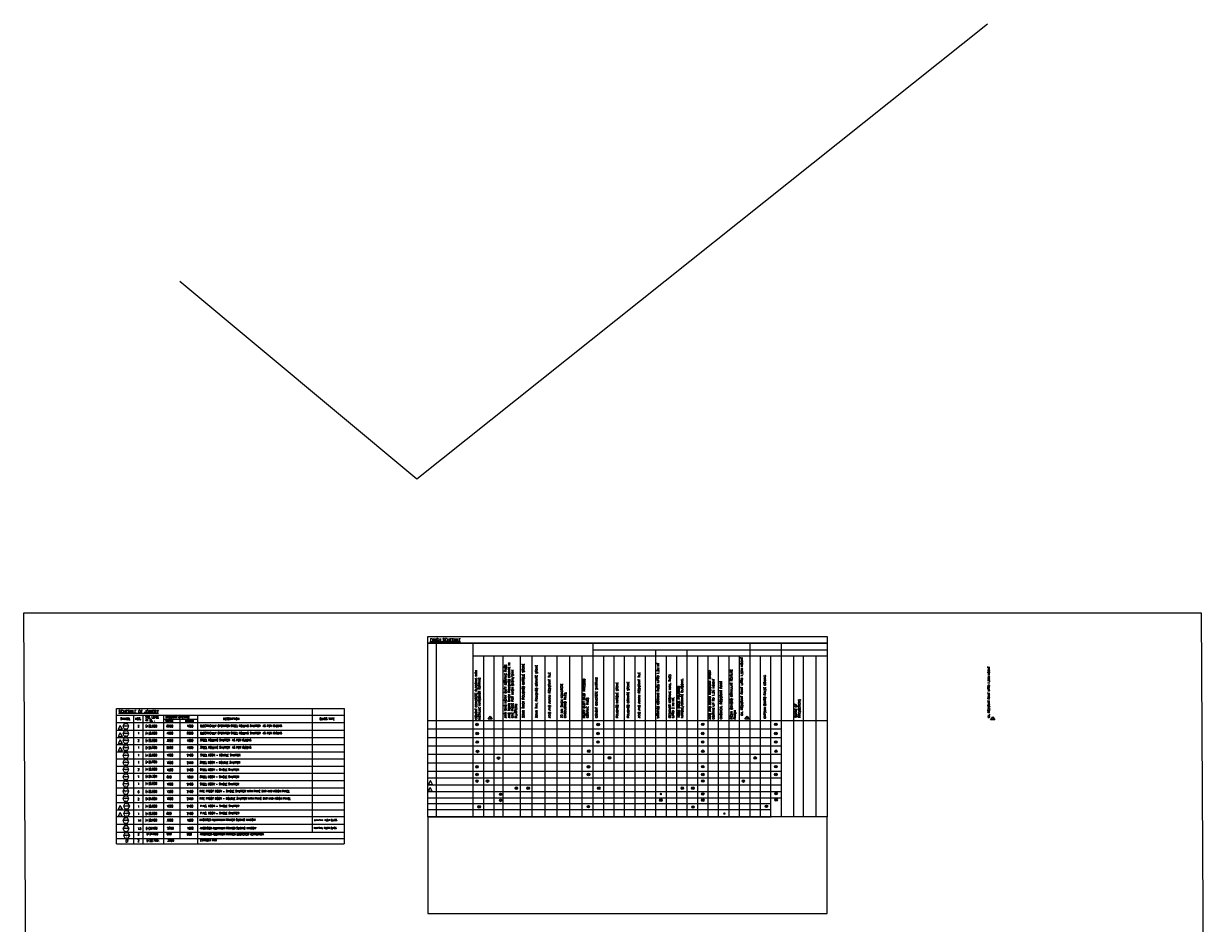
# Model space of a CAD drawing. Extents: x -7650383 to 4934791, y -114316 to 1826789.
# Tile 37 of 131: x 429317 to 599962, y 20376 to 150062. Entities that reach past the tile are written whole.
import ezdxf
from ezdxf.enums import TextEntityAlignment as Align

# ---------------------------------------------------------------- set-up
doc = ezdxf.new("R2010")
doc.units = 0
doc.header["$LTSCALE"] = 800
doc.header["$MEASUREMENT"] = 0
doc.linetypes.add('CENTER', pattern=[2, 1.25, -0.25, 0.25, -0.25])
doc.layers.get('0').update_dxf_attribs({"linetype": 'CONTINUOUS'})
for name, color, linetype, lineweight in [('2CON', 1, 'CONTINUOUS', 13), ('A-WIN TAG', 3, 'CONTINUOUS', 13), ('CLAD-1', 3, 'CONTINUOUS', 15), ('STAIR', 4, 'CONTINUOUS', 13)]:
    doc.layers.add(name, color=color, linetype=linetype, lineweight=lineweight)
for name, color, linetype in [('Rev', 1, 'CONTINUOUS'), ('TEXT', 3, 'CONTINUOUS'), ('WALL', 6, 'CONTINUOUS')]:
    doc.layers.add(name, color=color, linetype=linetype)
doc.styles.add('ROMANC', font='romanc')
doc.styles.get("Standard").update_dxf_attribs({"font": 'ISO9'})

msp = doc.modelspace()

# ---------------------------------------------------------------- hatches: boundary and pattern name
at = {"layer": 'CLAD-1'}
h = msp.add_hatch(color=256, dxfattribs=at)
h.dxf.hatch_style = 1
h.paths.add_polyline_path([(494806.2, 49027.1, 1), (494438.5, 49027.1, 1)])
h = msp.add_hatch(color=256, dxfattribs=at)
h.dxf.hatch_style = 1
h.paths.add_polyline_path([(494835.6, 47740.3, 1), (494467.9, 47740.3, 1)])
h = msp.add_hatch(color=256, dxfattribs=at)
h.dxf.hatch_style = 1
h.paths.add_polyline_path([(512238, 47740.3, 1), (511870.3, 47740.3, 1)])
h = msp.add_hatch(color=256, dxfattribs=at)
h.dxf.hatch_style = 1
h.paths.add_polyline_path([(512252.6, 49027.1, 1), (511884.9, 49027.1, 1)])
h = msp.add_hatch(color=256, dxfattribs=at)
h.dxf.hatch_style = 1
h.paths.add_polyline_path([(527312.2, 47740.3, 1), (526944.5, 47740.3, 1)])
h = msp.add_hatch(color=256, dxfattribs=at)
h.dxf.hatch_style = 1
h.paths.add_polyline_path([(527316.4, 49059.2, 1), (526948.7, 49059.2, 1)])
h = msp.add_hatch(color=256, dxfattribs=at)
h.dxf.hatch_style = 1
h.paths.add_polyline_path([(537845.6, 47740.3, 1), (537477.9, 47740.3, 1)])
h = msp.add_hatch(color=256, dxfattribs=at)
h.dxf.hatch_style = 1
h.paths.add_polyline_path([(537849.7, 49059.2, 1), (537482, 49059.2, 1)])
h = msp.add_hatch(color=256, dxfattribs=at)
h.dxf.hatch_style = 1
h.paths.add_polyline_path([(494835.6, 46520.4, 1), (494467.9, 46520.4, 1)])
h = msp.add_hatch(color=256, dxfattribs=at)
h.dxf.hatch_style = 1
h.paths.add_polyline_path([(512238, 46520.4, 1), (511870.3, 46520.4, 1)])
h = msp.add_hatch(color=256, dxfattribs=at)
h.dxf.hatch_style = 1
h.paths.add_polyline_path([(527312.2, 46520.4, 1), (526944.5, 46520.4, 1)])
h = msp.add_hatch(color=256, dxfattribs=at)
h.dxf.hatch_style = 1
h.paths.add_polyline_path([(537845.6, 46520.4, 1), (537477.9, 46520.4, 1)])
h = msp.add_hatch(color=256, dxfattribs=at)
h.dxf.hatch_style = 1
h.paths.add_polyline_path([(494862.2, 45156.9, 1), (494494.5, 45156.9, 1)])
h = msp.add_hatch(color=256, dxfattribs=at)
h.dxf.hatch_style = 1
h.paths.add_polyline_path([(497888.4, 44195, 1), (497520.7, 44195, 1)])
h = msp.add_hatch(color=256, dxfattribs=at)
h.dxf.hatch_style = 1
h.paths.add_polyline_path([(510896.6, 45200.4, 1), (510528.9, 45200.4, 1)])
h = msp.add_hatch(color=256, dxfattribs=at)
h.dxf.hatch_style = 1
h.paths.add_polyline_path([(513882.3, 44238.6, 1), (513514.6, 44238.6, 1)])
h = msp.add_hatch(color=256, dxfattribs=at)
h.dxf.hatch_style = 1
h.paths.add_polyline_path([(527338.8, 45180.5, 1), (526971.1, 45180.5, 1)])
h = msp.add_hatch(color=256, dxfattribs=at)
h.dxf.hatch_style = 1
h.paths.add_polyline_path([(534863.8, 44218.7, 1), (534496.1, 44218.7, 1)])
h = msp.add_hatch(color=256, dxfattribs=at)
h.dxf.hatch_style = 1
h.paths.add_polyline_path([(537872.2, 45180.5, 1), (537504.5, 45180.5, 1)])
h = msp.add_hatch(color=256, dxfattribs=at)
h.dxf.hatch_style = 1
h.paths.add_polyline_path([(494806.2, 42927.9, 1), (494438.5, 42927.9, 1)])
h = msp.add_hatch(color=256, dxfattribs=at)
h.dxf.hatch_style = 1
h.paths.add_polyline_path([(510858.9, 42927.9, 1), (510491.3, 42927.9, 1)])
h = msp.add_hatch(color=256, dxfattribs=at)
h.dxf.hatch_style = 1
h.paths.add_polyline_path([(527316.4, 42960, 1), (526948.7, 42960, 1)])
h = msp.add_hatch(color=256, dxfattribs=at)
h.dxf.hatch_style = 1
h.paths.add_polyline_path([(537849.7, 42960, 1), (537482, 42960, 1)])
h = msp.add_hatch(color=256, dxfattribs=at)
h.dxf.hatch_style = 1
h.paths.add_polyline_path([(494806.2, 41824.1, 1), (494438.5, 41824.1, 1)])
h = msp.add_hatch(color=256, dxfattribs=at)
h.dxf.hatch_style = 1
h.paths.add_polyline_path([(494806.2, 40878.4, 1), (494438.5, 40878.4, 1)])
h = msp.add_hatch(color=256, dxfattribs=at)
h.dxf.hatch_style = 1
h.paths.add_polyline_path([(496311.4, 40878.4, 1), (495943.7, 40878.4, 1)])
h = msp.add_hatch(color=256, dxfattribs=at)
h.dxf.hatch_style = 1
h.paths.add_polyline_path([(510858.9, 41824.1, 1), (510491.3, 41824.1, 1)])
h = msp.add_hatch(color=256, dxfattribs=at)
h.dxf.hatch_style = 1
h.paths.add_polyline_path([(527316.4, 41824.1, 1), (526948.7, 41824.1, 1)])
h = msp.add_hatch(color=256, dxfattribs=at)
h.dxf.hatch_style = 1
h.paths.add_polyline_path([(527324.3, 40888.8, 1), (526956.6, 40888.8, 1)])
h = msp.add_hatch(color=256, dxfattribs=at)
h.dxf.hatch_style = 1
h.paths.add_polyline_path([(533171.7, 40878.4, 1), (532804, 40878.4, 1)])
h = msp.add_hatch(color=256, dxfattribs=at)
h.dxf.hatch_style = 1
h.paths.add_polyline_path([(537849.7, 41824.1, 1), (537482, 41824.1, 1)])
h = msp.add_hatch(color=256, dxfattribs=at)
h.dxf.hatch_style = 1
h.paths.add_polyline_path([(500472.4, 39861.5, 1), (500104.7, 39861.5, 1)])
h = msp.add_hatch(color=256, dxfattribs=at)
h.dxf.hatch_style = 1
h.paths.add_polyline_path([(502178.3, 39861.5, 1), (501810.6, 39861.5, 1)])
h = msp.add_hatch(color=256, dxfattribs=at)
h.dxf.hatch_style = 1
h.paths.add_polyline_path([(512338.1, 39861.5, 1), (511970.4, 39861.5, 1)])
h = msp.add_hatch(color=256, dxfattribs=at)
h.dxf.hatch_style = 1
h.paths.add_polyline_path([(524376.8, 39861.5, 1), (524009.1, 39861.5, 1)])
h = msp.add_hatch(color=256, dxfattribs=at)
h.dxf.hatch_style = 1
h.paths.add_polyline_path([(525881.7, 39861.5, 1), (525514, 39861.5, 1)])
h = msp.add_hatch(color=256, dxfattribs=at)
h.dxf.hatch_style = 1
h.paths.add_polyline_path([(498204.6, 38978.5, 1), (497836.9, 38978.5, 1)])
h = msp.add_hatch(color=256, dxfattribs=at)
h.dxf.hatch_style = 1
h.paths.add_polyline_path([(498204.6, 38093.2, 1), (497836.9, 38093.2, 1)])
h = msp.add_hatch(color=256, dxfattribs=at)
h.dxf.hatch_style = 1
h.paths.add_polyline_path([(521290.7, 39010.7, 1), (520923, 39010.7, 1)])
h = msp.add_hatch(color=256, dxfattribs=at)
h.dxf.hatch_style = 1
h.paths.add_polyline_path([(521290.7, 38125.3, 1), (520923, 38125.3, 1)])
h = msp.add_hatch(color=256, dxfattribs=at)
h.dxf.hatch_style = 1
h.paths.add_polyline_path([(527316.6, 39010.7, 1), (526948.9, 39010.7, 1)])
h = msp.add_hatch(color=256, dxfattribs=at)
h.dxf.hatch_style = 1
h.paths.add_polyline_path([(527316.6, 38125.3, 1), (526948.9, 38125.3, 1)])
h = msp.add_hatch(color=256, dxfattribs=at)
h.dxf.hatch_style = 1
h.paths.add_polyline_path([(537884.7, 39062.4, 1), (537517, 39062.4, 1)])
h = msp.add_hatch(color=256, dxfattribs=at)
h.dxf.hatch_style = 1
h.paths.add_polyline_path([(537884.7, 38177.1, 1), (537517, 38177.1, 1)])
h = msp.add_hatch(color=256, dxfattribs=at)
h.dxf.hatch_style = 1
h.paths.add_polyline_path([(495103.2, 37173.2, 1), (494735.5, 37173.2, 1)])
h = msp.add_hatch(color=256, dxfattribs=at)
h.dxf.hatch_style = 1
h.paths.add_polyline_path([(510839.5, 37188.9, 1), (510471.8, 37188.9, 1)])
h = msp.add_hatch(color=256, dxfattribs=at)
h.dxf.hatch_style = 1
h.paths.add_polyline_path([(525915.2, 37148.8, 1), (525547.5, 37148.8, 1)])
h = msp.add_hatch(color=256, dxfattribs=at)
h.dxf.hatch_style = 1
h.paths.add_polyline_path([(530429.7, 36196, 1), (530062, 36196, 1)])
h = msp.add_hatch(color=256, dxfattribs=at)
h.dxf.hatch_style = 1
h.paths.add_polyline_path([(536491.1, 37234.9, 1), (536123.4, 37234.9, 1)])

# ---------------------------------------------------------------- linework, layer by layer
for p, q in [((487522.3, 60742.7), (545055.5, 60742.7)), ((545055.5, 60742.7), (487522.3, 60742.7)), ((545055.5, 60742.7), (487522.3, 60742.7)), ((488726.2, 60742.7), (488726.2, 35745.5)), ((494024.1, 60742.7), (494024.1, 35745.5)), ((511321.7, 60742.7), (511321.7, 35745.5)), ((511321.7, 59800.2), (545055.5, 59800.2)), ((511525.7, 58870.2), (494024.1, 58870.2)), ((495529.4, 58870.2), (495529.4, 35745.5)), ((495529.4, 58870.2), (495529.4, 35745.5)), ((495529.4, 58870.2), (495529.4, 35745.5)), ((495529.4, 58870.2), (495529.4, 35745.5)), ((497034.6, 58870.2), (497034.6, 35745.5)), ((497034.6, 58870.2), (497034.6, 35745.5)), ((497034.6, 58870.2), (497034.6, 35745.5)), ((497034.6, 58870.2), (497034.6, 35745.5)), ((498316.7, 58870.2), (498316.7, 35745.5)), ((498316.7, 58870.2), (498316.7, 35745.5)), ((500818.8, 58870.2), (500818.8, 35745.5)), ((502524.8, 58870.2), (502524.8, 35745.5)), ((504409.4, 58870.2), (504409.4, 35745.5)), ((506130, 58870.2), (506130, 35745.5)), ((507920.3, 58870.2), (507920.3, 35745.5)), ((509710.6, 58870.2), (509710.6, 35745.5)), ((545055.5, 58870.2), (511321.7, 58870.2)), ((512827, 58870.2), (512827, 35745.5)), ((512827, 58870.2), (512827, 35745.5)), ((514331.8, 58870.2), (514331.8, 35745.5)), ((514331.8, 58870.2), (514331.8, 35745.5)), ((515836.7, 58870.2), (515836.7, 35745.5)), ((515836.7, 58870.2), (515836.7, 35745.5)), ((517341.5, 58870.2), (517341.5, 35745.5)), ((517341.5, 58870.2), (517341.5, 35745.5)), ((518846.3, 58870.2), (518846.3, 35745.5)), ((521856, 58870.2), (521856, 35745.5)), ((521856, 58870.2), (521856, 35745.5)), ((523360.9, 58870.2), (523360.9, 35745.5)), ((523360.9, 58870.2), (523360.9, 35745.5)), ((526370.3, 58870.2), (526370.3, 35745.5)), ((526370.3, 58870.2), (526370.3, 35745.5)), ((527875.1, 58870.2), (527875.1, 35745.5)), ((527875.1, 58870.2), (527875.1, 35745.5)), ((529379.9, 58870.2), (529379.9, 35745.5)), ((530884.8, 58870.2), (530884.8, 35745.5)), ((532389.6, 58870.2), (532389.6, 35745.5)), ((535398.8, 58870.2), (535398.8, 35745.5)), ((536903.6, 58870.2), (536903.6, 35745.5)), ((540217.3, 58791.1), (540217.3, 35745.5)), ((541592.4, 58791.1), (541592.4, 35745.5)), ((543409.2, 58791.1), (543409.2, 35745.5)), ((543409.2, 58791.1), (543409.2, 35745.5)), ((442708.1, 51358.9), (463423.2, 51358.9)), ((470887.1, 51358.9, 0), (475323, 51358.9, 0)), ((470887.1, 51358.9, 0), (470887.1, 33537.5, 0)), ((475504.7, 51358.9, 0), (475504.7, 33300, 0)), ((442708.1, 50359.1), (470887.1, 50359.1)), ((445156.8, 50359.1), (445156.8, 31857.7, 0)), ((446461.8, 50359.1), (446461.8, 31857.7, 0)), ((449461.8, 50359.1), (449461.8, 31857.7, 0)), ((449461.8, 49819), (454332.5, 49819)), ((451807.6, 49819), (451807.6, 32594.1, 0)), ((454332.5, 50359.1), (454332.5, 31857.7, 0)), ((470887.1, 50359.1, 0), (475504.7, 50359.1, -0.1)), ((487522.3, 49616), (545055.5, 49616)), ((442708.1, 49309.3), (470887.1, 49309.3)), ((442708.1, 48215.2), (475504.7, 48215.2, 0)), ((470887.1, 49309.3, 0), (475504.7, 49309.3, -0.1)), ((487522.3, 48396.2), (538408.5, 48396.2)), ((442708.1, 47180.2), (475504.7, 47180.2, 0)), ((442708.1, 46145.2), (475504.7, 46145.2, 0)), ((487522.3, 47176.3), (538408.5, 47176.3)), ((442708.1, 45110.1), (475504.7, 45110.1, 0)), ((487522.3, 45956.5), (538408.5, 45956.5)), ((487522.3, 44736.6), (538408.5, 44736.6)), ((442708.1, 44075.1), (475504.7, 44075.1, 0)), ((442708.1, 44075.1), (475504.7, 44075.1, 0)), ((442708.1, 44075.1), (475504.7, 44075.1, 0)), ((442708.1, 44075.1), (475504.7, 44075.1, 0)), ((442708.1, 44075.1), (475504.7, 44075.1, 0)), ((442708.1, 43040.1, 0), (475504.7, 43040.1, 0)), ((487522.3, 43516.8), (538408.5, 43516.8)), ((442708.1, 42005.1), (470887.1, 42005.1)), ((442708.1, 42005.1), (475504.7, 42005.1, 0)), ((442708.1, 40970.1), (470887.1, 40970.1)), ((442708.1, 40970.1), (475504.7, 40970.1, 0)), ((487522.3, 42296.9), (538408.5, 42296.9)), ((487535, 41351.3), (538421.1, 41351.3)), ((442708.1, 39905.5, 0), (470887.1, 39905.5, 0)), ((442708.1, 39905.5, 0), (475504.7, 39905.5, 0)), ((487522.3, 39371.7), (538408.5, 39371.7)), ((487535, 40351.3), (538421.1, 40351.3)), ((442708.1, 38855.7, 0), (470887.1, 38855.7, 0)), ((442708.1, 38855.7, 0), (475504.7, 38855.7, 0)), ((442708.1, 37805.9, 0), (470887.1, 37805.9, 0)), ((442708.1, 37805.9, 0), (475504.7, 37805.9, 0)), ((487522.3, 38486.4), (538408.5, 38486.4)), ((487522.3, 37651.1), (536903.6, 37651.1)), ((487522.3, 37651.1), (536903.6, 37651.1)), ((442708.1, 36714.6, 0), (475504.7, 36714.6, 0)), ((487522.3, 36792.2), (536903.6, 36792.2)), ((442708.1, 35763.9, 0), (470887.1, 35763.9, 0)), ((442708.1, 34666.6, 0), (475504.7, 34666.6, 0)), ((470887.1, 35763.9, 0), (475504.7, 35763.9, 0)), ((487522.3, 35745.5), (537014.8, 35745.5)), ((442708.1, 33537.5, 0), (475323, 33537.5, 0)), ((442708.1, 33537.5, 0), (470887.1, 33537.5, 0)), ((442708.1, 33537.5, 0), (475504.7, 33537.5, 0)), ((442708.1, 33537.5, 0), (475504.7, 33537.5, 0)), ((442708.1, 33537.5, 0), (475504.7, 33537.5, 0)), ((442708.1, 32594.1, 0), (470887.1, 32594.1, 0)), ((442708.1, 32594.1, 0), (475504.7, 32594.1, 0)), ((442708.1, 31857.7, 0), (475504.7, 31857.7, 0))]:
    msp.add_line(p, q)
at = {"color": 1}
for p, q in [((511321.7, 60742.7), (511321.7, 35745.5)), ((520351.2, 59800.2), (520351.2, 35745.5)), ((524865.7, 59800.2), (524865.7, 35745.5)), ((533894.5, 60742.7), (533894.5, 35745.5)), ((538408.5, 60742.7), (538408.5, 35745.5)), ((538408.5, 58870.2), (538408.5, 35745.5)), ((538408.5, 58870.2), (538408.5, 35745.5)), ((538408.5, 58870.2), (538408.5, 35745.5)), ((538408.5, 58870.2), (538408.5, 35745.5)), ((538408.5, 58791.1), (538408.5, 35745.5))]:
    msp.add_line(p, q, dxfattribs=at)
msp.add_lwpolyline([(487522.3, 61742.5), (545055.5, 61742.5), (545055.5, 35745.5), (487522.3, 35745.5)], close=True)
for points in [[(442708.1, 31857.7), (442708.1, 51358.9), (475504.7, 51358.9), (475504.7, 31857.7)], [(487522.3, 35745.5), (487522.3, 21771.2), (545055.5, 21771.2), (545055.5, 35745.5)]]:
    msp.add_lwpolyline(points)
at = {"ltscale": 100}
for points in [[(496207, 49800.7), (496522.1, 50241.6), (496809.4, 49801.3), (496207, 49800.7)], [(533221.6, 49800.7), (533536.7, 50241.6), (533824, 49801.3), (533221.6, 49800.7)]]:
    msp.add_lwpolyline(points, dxfattribs=at)
at = {"ltscale": 100, "elevation": 0.1}
msp.add_lwpolyline([(568598.4, 49685.5), (568913.5, 50126.4), (569200.8, 49686.1), (568598.4, 49685.5)], dxfattribs=at)
at = {"layer": '2CON'}
for p, q in [((444484, 48790.5, 0.1), (443584, 48790.5, 0.1)), ((444484, 47755.4, 0.1), (443584, 47755.4, 0.1)), ((444484, 46720.4, 0.1), (443584, 46720.4, 0.1)), ((444484, 45685.4, 0.1), (443584, 45685.4, 0.1)), ((444484, 44568.1, 0.1), (443584, 44568.1, 0.1)), ((444484, 43566.5, 0.1), (443584, 43566.5, 0.1)), ((444484, 42531.5, 0.1), (443584, 42531.5, 0.1)), ((444484, 41496.5, 0.1), (443584, 41496.5, 0.1)), ((444484, 40461.5, 0.1), (443584, 40461.5, 0.1)), ((444484, 39404.9, 0.1), (443584, 39404.9, 0.1)), ((444484, 38356.8, 0.1), (443584, 38356.8, 0.1)), ((444584.6, 37269.7, 0.1), (443684.6, 37269.7, 0.1)), ((444584.6, 36222.3, 0.1), (443684.6, 36222.3, 0.1)), ((444484, 35183.7, 0.1), (443584, 35183.7, 0.1)), ((444493, 34025.7, 0.1), (443593, 34025.7, 0.1)), ((444584.6, 33042.4, 0.1), (443684.6, 33042.4, 0.1))]:
    msp.add_line(p, q, dxfattribs=at)
at = {"layer": 'A-WIN TAG', "elevation": 0.1}
for points in [[(443809, 49180.2), (443584, 48790.5), (443809, 48400.7), (444259, 48400.7), (444484, 48790.5), (444259, 49180.2)], [(443809, 48145.2), (443584, 47755.4), (443809, 47365.7), (444259, 47365.7), (444484, 47755.4), (444259, 48145.2)], [(443809, 47110.1), (443584, 46720.4), (443809, 46330.7), (444259, 46330.7), (444484, 46720.4), (444259, 47110.1)], [(443809, 46075.1), (443584, 45685.4), (443809, 45295.7), (444259, 45295.7), (444484, 45685.4), (444259, 46075.1)], [(443809, 44957.8), (443584, 44568.1), (443809, 44178.4), (444259, 44178.4), (444484, 44568.1), (444259, 44957.8)], [(443809, 43956.2), (443584, 43566.5), (443809, 43176.8), (444259, 43176.8), (444484, 43566.5), (444259, 43956.2)], [(443809, 42921.2), (443584, 42531.5), (443809, 42141.8), (444259, 42141.8), (444484, 42531.5), (444259, 42921.2)], [(443809, 41886.2), (443584, 41496.5), (443809, 41106.8), (444259, 41106.8), (444484, 41496.5), (444259, 41886.2)], [(443809, 40851.2), (443584, 40461.5), (443809, 40071.7), (444259, 40071.7), (444484, 40461.5), (444259, 40851.2)], [(443809, 39794.6), (443584, 39404.9), (443809, 39015.2), (444259, 39015.2), (444484, 39404.9), (444259, 39794.6)], [(443809, 38746.5), (443584, 38356.8), (443809, 37967.1), (444259, 37967.1), (444484, 38356.8), (444259, 38746.5)], [(443909.6, 37659.5), (443684.6, 37269.7), (443909.6, 36880), (444359.6, 36880), (444584.6, 37269.7), (444359.6, 37659.5)], [(443909.6, 36612), (443684.6, 36222.3), (443909.6, 35832.6), (444359.6, 35832.6), (444584.6, 36222.3), (444359.6, 36612)], [(443809, 35573.4), (443584, 35183.7), (443809, 34794), (444259, 34794), (444484, 35183.7), (444259, 35573.4)], [(443818, 34415.4), (443593, 34025.7), (443818, 33635.9), (444268, 33635.9), (444493, 34025.7), (444268, 34415.4)], [(443909.6, 33432.1), (443684.6, 33042.4), (443909.6, 32652.7), (444359.6, 32652.7), (444584.6, 33042.4), (444359.6, 33432.1)]]:
    msp.add_lwpolyline(points, close=True, dxfattribs=at)
at = {"layer": 'CLAD-1'}
for centre in [(494622.3, 49027.1), (494651.8, 47740.3), (512054.1, 47740.3), (512068.7, 49027.1), (527128.4, 47740.3), (527132.5, 49059.2), (537661.7, 47740.3), (537665.9, 49059.2), (494651.8, 46520.4), (512054.1, 46520.4), (527128.4, 46520.4), (537661.7, 46520.4), (494678.3, 45156.9), (497704.6, 44195), (510712.7, 45200.4), (513698.4, 44238.6), (527155, 45180.5), (534680, 44218.7), (537688.3, 45180.5), (494622.3, 42927.9), (510675.1, 42927.9), (527132.5, 42960), (537665.9, 42960), (494622.3, 41824.1), (494622.3, 40878.4), (496127.6, 40878.4), (510675.1, 41824.1), (527132.5, 41824.1), (527140.5, 40888.8), (532987.8, 40878.4), (537665.9, 41824.1), (500288.5, 39861.5), (501994.5, 39861.5), (512154.3, 39861.5), (524193, 39861.5), (525697.8, 39861.5), (498020.7, 38978.5), (498020.7, 38093.2), (521106.8, 38125.3), (527132.8, 39010.7), (527132.8, 38125.3), (537700.8, 39062.4), (537700.8, 38177.1), (494919.3, 37173.2), (510655.7, 37188.9), (525731.3, 37148.8), (536307.2, 37234.9)]:
    msp.add_circle(centre, 183.8, dxfattribs=at)
at = {"layer": 'Rev', "elevation": 0, "flags": 128}
for points in [[(443227.9, 48884.2), (442919.1, 48349.4), (443536.7, 48349.4)], [(443227.9, 47849.2), (442919.1, 47314.3), (443536.7, 47314.3)], [(443227.9, 46814.2), (442919.1, 46279.3), (443536.7, 46279.3)], [(443227.9, 45779.2), (442919.1, 45244.3), (443536.7, 45244.3)]]:
    msp.add_lwpolyline(points, close=True, dxfattribs=at)
at = {"layer": 'Rev', "flags": 128}
for points in [[(487856.7, 39958.2), (487547.9, 39423.3), (488165.5, 39423.3)], [(487894.6, 40942.1), (487585.8, 40407.3), (488203.4, 40407.3)], [(443214.4, 36375.1), (442905.6, 35840.2), (443523.2, 35840.2)], [(443227.9, 37383.6), (442919.1, 36848.8), (443536.7, 36848.8)]]:
    msp.add_lwpolyline(points, close=True, dxfattribs=at)
at = {"layer": 'STAIR'}
for p, q in [((485945.1, 84448.4), (568169.6, 150061.9)), ((451795.4, 112947.2), (485945.1, 84448.4))]:
    msp.add_line(p, q, dxfattribs=at)
at = {"layer": 'WALL'}
msp.add_lwpolyline([(429316.6, 65128.8), (598956, 65128.8), (599961.8, -114315.7), (430322.5, -114315.7)], close=True, dxfattribs=at)

# ---------------------------------------------------------------- texts
at = {"layer": 'A-WIN TAG'}
for s, height, p in [('RS', 250, (444014.3, 48990.4, 0.1)), ('RS', 250, (444014.3, 47955.4, 0.1)), ('1', 250, (444045.5, 48604.6, 0.1)), ('RS', 250, (444014.3, 46920.4, 0.1)), ('3', 250, (444045.5, 46534.6, 0.1)), ('2', 250, (444045.5, 47569.6, 0.1)), ('SD', 250, (444014.3, 44768.1, 0.1)), ('RS', 250, (444014.3, 45885.4, 0.1)), ('4', 250, (444045.5, 45499.5, 0.1)), ('1', 250, (444045.5, 44382.3, 0.1)), ('SD', 250, (444014.3, 43766.5, 0.1)), ('SD', 250, (444014.3, 42731.4, 0.1)), ('2', 250, (444045.5, 43380.6, 0.1)), ('SD', 250, (444014.3, 41696.4, 0.1)), ('5', 250, (444045.5, 41310.6, 0.1)), ('3', 250, (444045.5, 42345.6, 0.1)), ('FPD', 200, (444018.2, 39564.9, 0.1)), ('SD', 250, (444014.3, 40661.4, 0.1)), ('1', 200, (444018.2, 39243.1, 0.1)), ('6', 250, (444045.5, 40275.6, 0.1)), ('FPD', 200, (444018.2, 38516.8, 0.1)), ('2', 200, (444018.2, 38195, 0.1)), ('PD', 200, (444118.8, 37429.7, 0.1)), ('PD', 200, (444118.8, 36382.3, 0.1)), ('2', 200, (444146.2, 36036.5, 0.1)), ('1', 200, (444146.2, 37083.9, 0.1)), ('AW', 250, (444014.3, 35383.6, 0.1)), ('AW', 200, (444027.2, 34185.6, 0.1)), ('1', 250, (444045.5, 34997.8, 0.1)), ('AV', 250, (444118.8, 33202.3, 0.1)), ('2', 200, (444054.6, 33839.8, 0.1)), ('1', 250, (444146.2, 32856.5, 0.1))]:
    msp.add_text(s, height=height, dxfattribs=at).set_placement(p, align=Align.MIDDLE)
at = {"layer": 'TEXT', "linetype": 'CENTER', "style": 'ROMANC'}
for s, p in [('%%UFINISH SCHEDULE', (487832.8, 61441, 0)), ('%%USCHEDULE OF JOINERY', (442969.4, 51096.6, 0))]:
    msp.add_text(s, height=375, dxfattribs=at).set_placement(p, align=Align.TOP_LEFT)
at = {"layer": 'TEXT', "ltscale": 100, "style": 'ROMANC'}
for p in [(496420.2, 49861.4), (533434.9, 49861.4), (568811.6, 49746.2, 0.1)]:
    msp.add_text('1', height=250, dxfattribs=at).set_placement(p)
at = {"layer": 'TEXT', "linetype": 'CENTER', "char_height": 300, "attachment_point": 1, "rotation": 90, "style": 'ROMANC'}
for s, insert, width in [('ANTI SKID HEAVY DUTY CERAMIC TILES AND 18MM THICK POLISHED GRANITE IN ONE PIECE FOR WASH BASIN/SINK PLATFORM', (498585.4, 49984.3), 8885.872), ('ACID AND ALKALI RESISTANT EPOXY COATING UP TO 1.2M HEIGHT', (528019.3, 49796.9), 9073.295), ('CEMENT CONCRETE FLOORING WITH METALLIC HARDENER TOPPING', (494334.9, 49778), 8872.147), ('20MM THICK POLISHED MARBLE STONE', (501145.4, 49984.3), 7685.808), ('20MM THK. POLISHED GRANITE STONE', (503053.2, 49984.3), 7685.808), ('ACID AND ALKALI RESISTANT TILE', (504901.1, 49984.3), 7685.808), ('22 MM THICK CONCRETE CHEQUERED TILES.', (506671, 49984.3), 7685.808), ('HEAVY DUTY DUST PRESSED CERAMIC TILES', (509884, 49984.3), 7685.808), ('ACID AND ALKALI RESISTANT TILE', (517833.2, 49984.3), 7685.808), ('VITRIFIED CERAMIC TILES UPTO 1.2M HT', (520546.1, 49939.8), 7685.808), ('DESIGNER CERAMIC WALL TILES UPTO 2.1M HT.', (522226.8, 50005.4), 7685.808), ('RESIN BONDED GRANULAR TEXTURE FINISH', (531123.7, 49825.6), 8036.206), ('OIL RESISTANT PAINT UPTO 1.50M HEIGHT', (532628.6, 50321.9), 8036.206), ('CEMENT CONCRETE SKIRTING', (511666.5, 49996.4), 7793.511), ('POLISHED MARBLE STONE', (514658.4, 49984.3), 7685.808), ('POLISHED GRANITE STONE', (516241, 49984.3), 7685.808), ('18MM THICK POLISHED MARBLE/GRANITE CLADDING.', (523510.7, 50007.4), 7836.381), ('CHEMICAL RESISTANT PAINT', (529618.9, 49825.6), 7685.808), ('GYPSUM BOARD FALSE CEILING', (535916, 49904.9), 8036.206)]:
    msp.add_mtext(s, dxfattribs=dict(at, insert=insert, width=width))
at = {"layer": 'TEXT', "attachment_point": 1, "rotation": 90, "style": 'ROMANC'}
for s, insert, char_height, width in [('OIL RESISTANT PAINT UPTO 1.50M HEIGHT', (568208, 50016.2, 0.1), 262.5, 9492.44), ('SOFFIT OF\\PPROJECTIONS', (540396.3, 50024.1), 300, 3692.748)]:
    msp.add_mtext(s, dxfattribs=dict(at, insert=insert, char_height=char_height, width=width))
at = {"layer": 'TEXT', "linetype": 'CENTER', "attachment_point": 1, "line_spacing_factor": 0.9, "style": 'ROMANC'}
for s, insert, char_height, width in [('{\\T0.9;SYMBOL}', (443240.3, 50005.4, 0), 300, 10616.837), ('{\\T0.9;NOS.}', (445362.1, 50005.4, 0), 300, 10616.837), ('{\\T0.9;SILL LEVEL\\PAT EL....}', (446842.7, 50249.8, 0), 300, 10616.837), ('{\\T0.9;WIDTH}', (449733.3, 49731.3, 0), 300, 10616.837), ('{\\T0.9;MASONRY OPENING}', (449733.3, 50231.8, 0), 300, 10616.837), ('{\\T0.9;HEIGHT}', (452582.5, 49731.3, 0), 300, 10616.837), ('{\\T0.9;DESCRIPTION}', (458034.6, 50005.4, 0), 300, 10616.837), ('{\\T0.9;GLASS TYPE}', (471924.4, 50005.4, 0.1), 300, 10616.837), ('{\\T0.9;2}', (445723.6, 48959.6, 0), 300, 10616.837), ('{\\T0.9;1}', (445723.6, 47924.6, 0), 300, 10616.837), ('{\\T0.9;(+)0.000}', (446840.4, 48959.6, 0), 300, 10616.837), ('{\\T0.9;(+)0.000}', (446840.4, 47924.6, 0), 300, 10616.837), ('{\\T0.9;4000}', (449907.2, 47924.6, 0), 300, 10616.837), ('{\\T0.9;8500}', (449907.2, 48959.6, 0), 300, 10616.837), ('{\\T0.9;5000}', (452804.3, 47924.6, 0), 300, 10616.837), ('{\\T0.9;7500}', (452804.3, 48959.6, 0), 300, 10616.837), ('{\\T0.9;ELECTRICALLY OPERATED STEEL ROLLING SHUTTER  AS PER IS:6248}', (454727.7, 48977.2, 0), 285, 17337.792), ('{\\T0.9;ELECTRICALLY OPERATED STEEL ROLLING SHUTTER  AS PER IS:6248}', (454727.7, 47942.2, 0), 285, 17337.792), ('{\\T0.9;2}', (445723.6, 46889.6, 0), 300, 10616.837), ('{\\T0.9;(+)0.000}', (446840.4, 46889.6, 0), 300, 10616.837), ('{\\T0.9;3000}', (449907.2, 46889.6, 0), 300, 10616.837), ('{\\T0.9;4000}', (452804.3, 46889.6, 0), 300, 10616.837), ('{\\T0.9;STEEL ROLLING SHUTTER  AS PER IS:6248}', (454727.7, 46907.2, 0), 285, 17337.792), ('{\\T0.9;1}', (445723.6, 45854.6, 0), 300, 10616.837), ('{\\T0.9;1}', (445723.6, 44760.4, 0), 300, 343.898), ('{\\T0.9;(+)0.500}', (446840.4, 45854.6, 0), 300, 10616.837), ('{\\T0.9;(+)0.000}', (446840.4, 44760.4, 0), 300, 2222.391), ('{\\T0.9;2000}', (449907.2, 45854.6, 0), 300, 10616.837), ('{\\T0.9;1800}', (449907.2, 44760.4, 0), 300, 1900.387), ('{\\T0.9;4000}', (452804.3, 45854.6, 0), 300, 10616.837), ('{\\T0.9;2100}', (452804.3, 44760.4, 0), 300, 1528.153), ('{\\T0.9;STEEL ROLLING SHUTTER  AS PER IS:6248}', (454727.7, 45872.2, 0), 285, 17337.792), ('{\\T0.9;STEEL DOOR - DOUBLE SHUTTER}', (454727.7, 44778, 0), 285, 17337.792), ('{\\T0.9;2}', (445723.6, 42702.8, 0), 300, 450.215), ('{\\T0.9;1}', (445723.6, 43737.8, 0), 300, 479.343), ('{\\T0.9;(+)0.500}', (446840.4, 43787.1, 0), 300, 2062.623), ('{\\T0.9;(+)0.000}', (446840.4, 42752.1, 0), 300, 10616.837), ('{\\T0.9;1500}', (449907.2, 43683.9, 0), 300, 1184.704), ('{\\T0.9;2100}', (452804.3, 43683.9, 0), 300, 1204.694), ('{\\T0.9;STEEL DOOR - DOUBLE SHUTTER}', (454680.7, 43705, 0), 285, 7408.215), ('{\\T0.9;STEEL DOOR - SINGLE SHUTTER}', (454680.7, 42670, 0), 285, 17337.792), ('{\\T0.9;1}', (445723.6, 41667.8, 0), 300, 10616.837), ('{\\T0.9;(+)0.300}', (446840.4, 41717.1, 0), 300, 10616.837), ('{\\T0.9;600}', (449907.2, 41613.8, 0), 300, 10616.837), ('{\\T0.9;1200}', (449907.2, 42648.8, 0), 300, 10616.837), ('{\\T0.9;2100}', (452804.3, 42648.8, 0), 300, 10616.837), ('{\\T0.9;1800}', (452804.3, 41613.8, 0), 300, 1247.526), ('{\\T0.9;STEEL DOOR - SINGLE SHUTTER}', (454680.7, 41635, 0), 285, 17337.792), ('{\\T0.9;6}', (445723.6, 39491.7, 0), 300, 339.758), ('{\\T0.9;1}', (445723.6, 40632.8, 0), 300, 10616.837), ('{\\T0.9;(+)0.000}', (446840.4, 40682.1, 0), 300, 10616.837), ('{\\T0.9;(+)0.000}', (446840.4, 39541, 0), 300, 10616.837), ('{\\T0.9;1800}', (449907.2, 40578.8, 0), 300, 10616.837), ('{\\T0.9;1200}', (449907.2, 39541, 0), 300, 10616.837), ('{\\T0.9;2400}', (452804.3, 40578.8, 0), 300, 1247.526), ('{\\T0.9;2100}', (452804.3, 39541, 0), 300, 10616.837), ('{\\T0.9;FIRE PROOF DOOR - SINGLE SHUTTER WITH PANIC BAR AND VISION PANEL}', (454643, 39558.6, 0), 285, 16398.603), ('{\\T0.9;STEEL DOOR - SINGLE SHUTTER}', (454680.7, 40600, 0), 285, 17337.792), ('{\\T0.9;2}', (445723.6, 38441.9, 0), 300, 10616.837), ('{\\T0.9;(+)0.000}', (446840.4, 38491.2, 0), 300, 10616.837), ('{\\T0.9;1800}', (449907.2, 38491.2, 0), 300, 10616.837), ('{\\T0.9;2100}', (452804.3, 38491.2, 0), 300, 10616.837), ('{\\T0.9;FIRE PROOF DOOR - DOUBLE SHUTTER WITH PANIC BAR AND VISION PANEL}', (454643, 38508.8, 0), 285, 16489.354), ('{\\T0.9;1}', (445723.6, 37362.5, 0), 300, 10616.837), ('{\\T0.9;1}', (445723.6, 36315.1, 0), 300, 10616.837), ('{\\T0.9;(+)0.000}', (446840.4, 37411.8, 0), 300, 10616.837), ('{\\T0.9;(+)0.000}', (446840.4, 36364.4, 0), 300, 10616.837), ('{\\T0.9;800}', (449907.2, 36364.4, 0), 300, 10616.837), ('{\\T0.9;1000}', (449907.2, 37411.8, 0), 300, 10616.837), ('{\\T0.9;2100}', (452804.3, 37411.8, 0), 300, 10616.837), ('{\\T0.9;2100}', (452804.3, 36364.4, 0), 300, 10616.837), ('{\\T0.9;P.V.C. DOOR - SINGLE SHUTTER}', (454727.7, 37429.4, 0), 285, 17337.792), ('{\\T0.9;P.V.C. DOOR - SINGLE SHUTTER}', (454727.7, 36382, 0), 285, 17337.792), ('{\\T0.9;14}', (445723.6, 35350.1, 0), 300, 738.161), ('{\\T0.9;13}', (445730.2, 34175.5, 0), 300, 336.295), ('{\\T0.9;(+)0.900}', (446840.4, 35399.4, 0), 300, 2004.942), ('{\\T0.9;(+)0.900}', (446886.9, 34224.8, 0), 300, 2621.369), ('{\\T0.9;3000}', (449907.2, 35399.4, 0), 300, 10616.837), ('{\\T0.9;2500}', (449977.4, 34224.8, 0), 300, 956.313), ('{\\T0.9;1200}', (452804.3, 35399.4, 0), 300, 10616.837), ('{\\T0.9;1200}', (452831.8, 34224.8, 0), 300, 956.313), ('{\\T0.9;ANODISED ALUMINUM FRAMED SLIDING WINDOW}', (454630.9, 35452.9, 0), 285, 17337.792), ('{\\T0.9;ANODISED ALUMINUM FRAMED SLIDING WINDOW}', (454701.3, 34227.7, 0), 285, 17337.792), ('{\\T0.9;4MM THK. FLOAT GLASS}', (471087.2, 34222.1, 0), 228, 5145.067), ('{\\T0.9;4MM THK. FLOAT GLASS}', (471151, 35355.7, 0), 228, 13870.234), ('{\\T0.9;2}', (445723.6, 33391.6, 0), 300, 10616.837), ('{\\T0.9;2}', (445723.6, 32443, 0), 300, 10616.837), ('{\\T0.9;(+)1.800}', (447007.7, 33440.9, 0), 300, 10616.837), ('{\\T0.9;(+)2.765\\fISOCPEUR|b0|i0|c0|p34;℄}', (447007.7, 32492.3, 0), 300, 10616.837), ('{\\T0.9;600}', (449907.2, 33440.9, 0), 300, 10616.837), ('{\\T0.9;330%%C }', (450037.3, 32459.9, 0), 300, 10616.837), ('{\\T0.9;600}', (452804.3, 33387.1, 0), 300, 10616.837), ('{\\T0.9;ANODISED ALUMINUM FRAMED LOUVERED VENTILATOR}', (454735.3, 33353.8, 0), 285, 17337.792), ('{\\T0.9;EXHAUST FAN}', (454735.3, 32483.3, 0), 285, 17337.792), ('{\\T0.9;EF}', (443994.1, 32387.4, 0), 300, 10616.837)]:
    msp.add_mtext(s, dxfattribs=dict(at, insert=insert, char_height=char_height, width=width))

doc.saveas('drawing.dxf')
